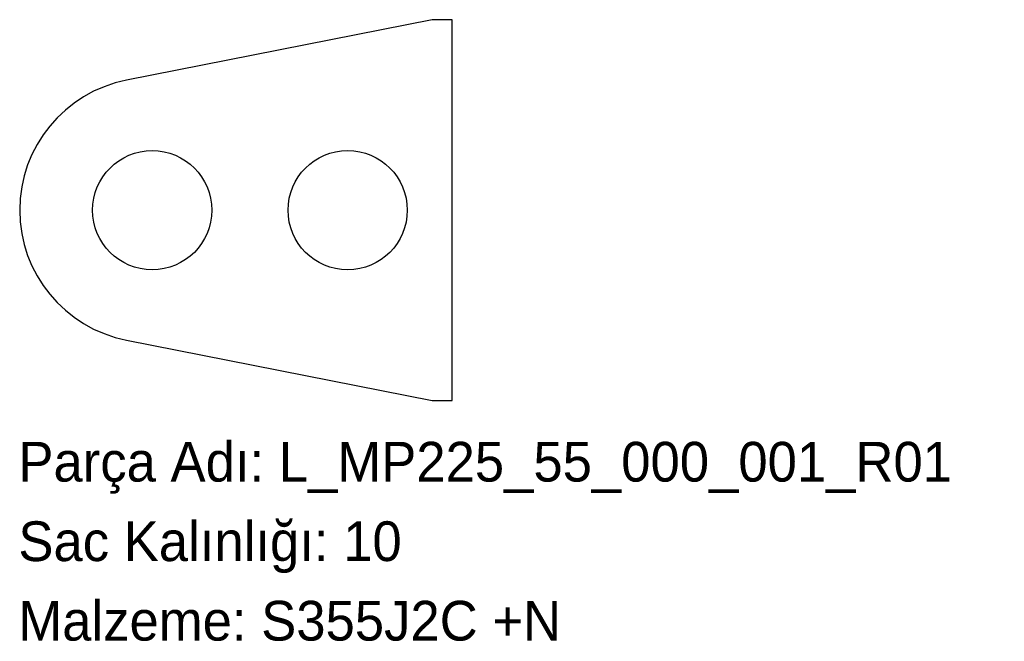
# Model space of a CAD drawing. Header units: millimetres. Extents: x 0 to 298, y -72 to 115.
import ezdxf

# ---------------------------------------------------------------- set-up
doc = ezdxf.new("R2010")
doc.units = ezdxf.units.MM
doc.linetypes.add('SLD-Katı', pattern=[0])
doc.linetypes.add('SLD-Sürekli', pattern=[0])
doc.layers.add('METIN', color=96, linetype='SLD-Katı')
doc.styles.add('SLDTEXTSTYLE0', font='ARIAL.TTF', dxfattribs={"width": 0.948, "bigfont": 'bigfont'})
doc.styles.add('SLDTEXTSTYLE1', font='ARIAL.TTF', dxfattribs={"width": 0.948})

msp = doc.modelspace()

# ---------------------------------------------------------------- linework, layer by layer
at = {"color": 7, "linetype": 'SLD-Sürekli', "lineweight": 25}
for p, q in [((124.89, 115.4), (32.63, 97.14)), ((130.9, 115.4), (124.89, 115.4)), ((130.9, 0.4), (130.9, 115.4)), ((32.63, 18.66), (124.89, 0.4)), ((124.89, 0.4), (130.9, 0.4))]:
    msp.add_line(p, q, dxfattribs=at)
for centre in [(40.4, 57.9), (99.4, 57.9)]:
    msp.add_circle(centre, 18, dxfattribs=at)
msp.add_arc((40.4, 57.9), 40, 101.1963, 258.8037, dxfattribs=at)

# ---------------------------------------------------------------- texts
at = {"layer": 'METIN', "char_height": 12, "attachment_point": 1}
for s, insert, style in [('Parça Adı: L_MP225_55_000_001_R01', (0, -12.03), 'SLDTEXTSTYLE0'), ('Sac Kalınlığı: 10', (0, -36.03), 'SLDTEXTSTYLE0'), ('Malzeme: S355J2C +N', (0, -60.03), 'SLDTEXTSTYLE1')]:
    msp.add_mtext(s, dxfattribs=dict(at, insert=insert, style=style))

doc.saveas('drawing.dxf')
